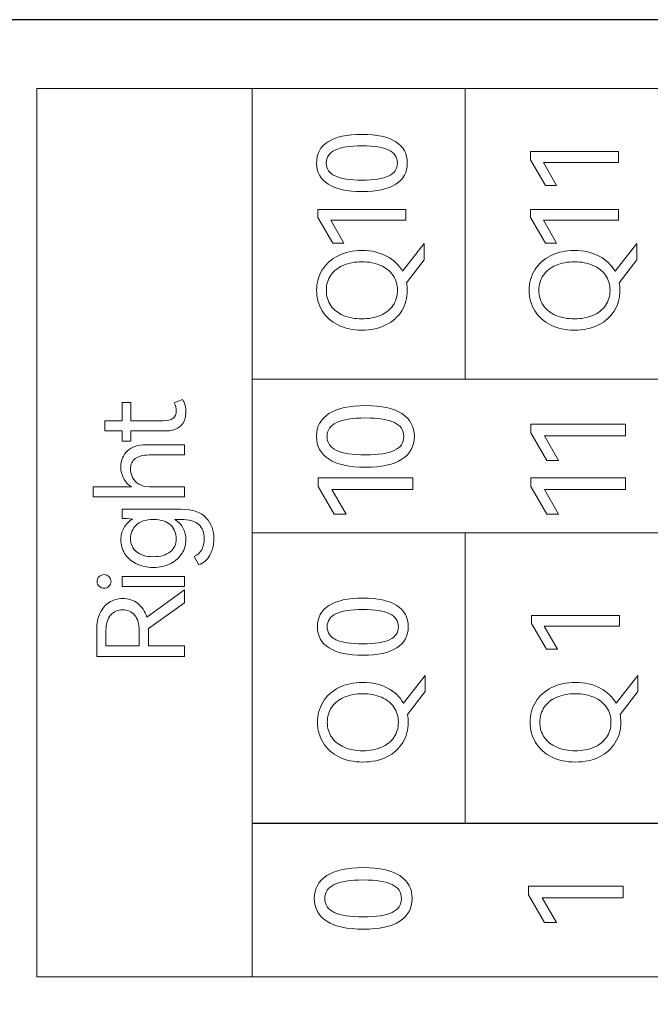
# Model space of a CAD drawing. Header units: millimetres. Extents: x 0 to 427, y 0 to 299.
# Tile 22 of 36: x 121 to 133, y 146 to 165. Entities that reach past the tile are written whole.
import ezdxf

# ---------------------------------------------------------------- set-up
doc = ezdxf.new("R2010")
doc.units = ezdxf.units.MM
doc.header["$LTSCALE"] = 23.1
doc.header["$MEASUREMENT"] = 0
doc.header["$PDSIZE"] = -5
doc.layers.add('IQC尺寸', color=3, linetype='Continuous', lineweight=18)
doc.layers.add('Layer0000', color=7, linetype='Continuous', lineweight=25)
doc.layers.add('layer 1', color=7, linetype='Continuous')
doc.dimstyles.new('+-0.05', dxfattribs={"dimtxt": 2, "dimasz": 2, "dimexe": 1.25, "dimexo": 0.625, "dimtad": 1, "dimdsep": 46, "dimtxsty": 'Standard', "dimcen": 1.5, "dimdle": 4, "dimadec": 0, "dimazin": 0, "dimtol": 1, "dimtp": 0.05, "dimtm": 0.05, "dimtfac": 1, "dimtmove": 0, "dimatfit": 3, "dimfxl": 1, "dimtolj": 1, "dimarcsym": 0})

# ---------------------------------------------------------------- blocks, each defined once
blk = doc.blocks.new('*D34')
at = {"layer": 'Defpoints', "color": 0}
for p in [(195.984, 164.078), (89.983, 110.187), (195.984, 90.374)]:
    blk.add_point(p, dxfattribs=at)
at = {"layer": 'IQC尺寸', "color": 0, "lineweight": -2}
for p, q in [((195.984, 163.453), (195.984, 89.124)), ((89.983, 109.562), (89.983, 89.124)), ((91.983, 90.374), (193.984, 90.374))]:
    blk.add_line(p, q, dxfattribs=at)
at = {"layer": 'IQC尺寸', "color": 0}
for points in [[(91.983, 90.707), (91.983, 90.041), (89.983, 90.374)], [(193.984, 90.041), (193.984, 90.707), (195.984, 90.374)]]:
    blk.add_solid(points, dxfattribs=at)
at = {"layer": 'IQC尺寸', "color": 0, "insert": (142.984, 92.029), "char_height": 2, "attachment_point": 5}
blk.add_mtext('\\A1;106%%p0.2', dxfattribs=at)

msp = doc.modelspace()

# ---------------------------------------------------------------- linework, layer by layer
at = {"layer": 'layer 1', "lineweight": 9}
for points, knots in [([(125.425, 146.923), (125.425, 146.923), (125.425, 163.866), (125.425, 163.866), (125.425, 163.866), (125.425, 163.866), (121.317, 163.866), (121.317, 163.866), (121.317, 163.866), (121.317, 163.866), (121.317, 146.923), (121.317, 146.923), (121.317, 146.923), (121.317, 146.923), (125.425, 146.923), (125.425, 146.923)], [0, 0, 0, 0, 0.25, 0.25, 0.25, 0.25, 0.5, 0.5, 0.5, 0.5, 0.75, 0.75, 0.75, 0.75, 1, 1, 1, 1]), ([(162.058, 163.866), (162.058, 163.866), (157.987, 163.866), (157.987, 163.866), (157.987, 163.866), (157.987, 163.866), (153.917, 163.866), (153.917, 163.866), (153.917, 163.866), (153.917, 163.866), (149.847, 163.866), (149.847, 163.866), (149.847, 163.866), (149.847, 163.866), (145.776, 163.866), (145.776, 163.866), (145.776, 163.866), (145.776, 163.866), (141.706, 163.866), (141.706, 163.866), (141.706, 163.866), (141.706, 163.866), (137.636, 163.866), (137.636, 163.866), (137.636, 163.866), (137.636, 163.866), (133.565, 163.866), (133.565, 163.866), (133.565, 163.866), (133.565, 163.866), (129.495, 163.866), (129.495, 163.866), (129.495, 163.866), (129.495, 163.866), (125.425, 163.866), (125.425, 163.866)], [0, 0, 0, 0, 0.111111, 0.111111, 0.111111, 0.111111, 0.222222, 0.222222, 0.222222, 0.222222, 0.333333, 0.333333, 0.333333, 0.333333, 0.444444, 0.444444, 0.444444, 0.444444, 0.555556, 0.555556, 0.555556, 0.555556, 0.666667, 0.666667, 0.666667, 0.666667, 0.777778, 0.777778, 0.777778, 0.777778, 0.888889, 0.888889, 0.888889, 0.888889, 1, 1, 1, 1]), ([(127.525, 162.99), (127.809, 162.99), (128.024, 162.943), (128.17, 162.849), (128.17, 162.849), (128.316, 162.755), (128.389, 162.62), (128.389, 162.444), (128.389, 162.444), (128.389, 162.27), (128.316, 162.136), (128.169, 162.042), (128.169, 162.042), (128.023, 161.948), (127.808, 161.901), (127.525, 161.901), (127.525, 161.901), (127.241, 161.901), (127.025, 161.948), (126.877, 162.042), (126.877, 162.042), (126.73, 162.136), (126.656, 162.27), (126.656, 162.444), (126.656, 162.444), (126.656, 162.62), (126.729, 162.755), (126.876, 162.849), (126.876, 162.849), (127.023, 162.943), (127.239, 162.99), (127.525, 162.99)], [0, 0, 0, 0, 0.125, 0.125, 0.125, 0.125, 0.25, 0.25, 0.25, 0.25, 0.375, 0.375, 0.375, 0.375, 0.5, 0.5, 0.5, 0.5, 0.625, 0.625, 0.625, 0.625, 0.75, 0.75, 0.75, 0.75, 0.875, 0.875, 0.875, 0.875, 1, 1, 1, 1]), ([(127.525, 162.118), (127.753, 162.118), (127.922, 162.145), (128.034, 162.197), (128.034, 162.197), (128.146, 162.25), (128.201, 162.332), (128.201, 162.444), (128.201, 162.444), (128.201, 162.556), (128.146, 162.638), (128.035, 162.692), (128.035, 162.692), (127.924, 162.745), (127.754, 162.772), (127.525, 162.772), (127.525, 162.772), (127.294, 162.772), (127.123, 162.745), (127.01, 162.692), (127.01, 162.692), (126.898, 162.638), (126.842, 162.556), (126.842, 162.444), (126.842, 162.444), (126.842, 162.332), (126.898, 162.25), (127.01, 162.197), (127.01, 162.197), (127.123, 162.145), (127.294, 162.118), (127.525, 162.118)], [0, 0, 0, 0, 0.125, 0.125, 0.125, 0.125, 0.25, 0.25, 0.25, 0.25, 0.375, 0.375, 0.375, 0.375, 0.5, 0.5, 0.5, 0.5, 0.625, 0.625, 0.625, 0.625, 0.75, 0.75, 0.75, 0.75, 0.875, 0.875, 0.875, 0.875, 1, 1, 1, 1]), ([(131.236, 162.017), (131.236, 162.017), (131.025, 162.017), (131.025, 162.017), (131.025, 162.017), (131.025, 162.017), (130.741, 162.506), (130.741, 162.506), (130.741, 162.506), (130.741, 162.506), (130.741, 162.662), (130.741, 162.662), (130.741, 162.662), (130.741, 162.662), (132.422, 162.662), (132.422, 162.662), (132.422, 162.662), (132.422, 162.662), (132.422, 162.455), (132.422, 162.455), (132.422, 162.455), (132.422, 162.455), (130.986, 162.455), (130.986, 162.455), (130.986, 162.455), (130.986, 162.455), (131.236, 162.017), (131.236, 162.017)], [0, 0, 0, 0, 0.142857, 0.142857, 0.142857, 0.142857, 0.285714, 0.285714, 0.285714, 0.285714, 0.428571, 0.428571, 0.428571, 0.428571, 0.571429, 0.571429, 0.571429, 0.571429, 0.714286, 0.714286, 0.714286, 0.714286, 0.857143, 0.857143, 0.857143, 0.857143, 1, 1, 1, 1]), ([(127.179, 160.915), (127.179, 160.915), (126.968, 160.915), (126.968, 160.915), (126.968, 160.915), (126.968, 160.915), (126.683, 161.403), (126.683, 161.403), (126.683, 161.403), (126.683, 161.403), (126.683, 161.559), (126.683, 161.559), (126.683, 161.559), (126.683, 161.559), (128.364, 161.559), (128.364, 161.559), (128.364, 161.559), (128.364, 161.559), (128.364, 161.353), (128.364, 161.353), (128.364, 161.353), (128.364, 161.353), (126.929, 161.353), (126.929, 161.353), (126.929, 161.353), (126.929, 161.353), (127.179, 160.915), (127.179, 160.915)], [0, 0, 0, 0, 0.142857, 0.142857, 0.142857, 0.142857, 0.285714, 0.285714, 0.285714, 0.285714, 0.428571, 0.428571, 0.428571, 0.428571, 0.571429, 0.571429, 0.571429, 0.571429, 0.714286, 0.714286, 0.714286, 0.714286, 0.857143, 0.857143, 0.857143, 0.857143, 1, 1, 1, 1]), ([(131.236, 160.915), (131.236, 160.915), (131.025, 160.915), (131.025, 160.915), (131.025, 160.915), (131.025, 160.915), (130.741, 161.403), (130.741, 161.403), (130.741, 161.403), (130.741, 161.403), (130.741, 161.559), (130.741, 161.559), (130.741, 161.559), (130.741, 161.559), (132.422, 161.559), (132.422, 161.559), (132.422, 161.559), (132.422, 161.559), (132.422, 161.353), (132.422, 161.353), (132.422, 161.353), (132.422, 161.353), (130.986, 161.353), (130.986, 161.353), (130.986, 161.353), (130.986, 161.353), (131.236, 160.915), (131.236, 160.915)], [0, 0, 0, 0, 0.142857, 0.142857, 0.142857, 0.142857, 0.285714, 0.285714, 0.285714, 0.285714, 0.428571, 0.428571, 0.428571, 0.428571, 0.571429, 0.571429, 0.571429, 0.571429, 0.714286, 0.714286, 0.714286, 0.714286, 0.857143, 0.857143, 0.857143, 0.857143, 1, 1, 1, 1]), ([(128.713, 160.908), (128.713, 160.908), (128.713, 160.601), (128.713, 160.601), (128.713, 160.601), (128.713, 160.601), (128.376, 160.161), (128.376, 160.161), (128.376, 160.161), (128.385, 160.113), (128.389, 160.065), (128.389, 160.016), (128.389, 160.016), (128.389, 159.873), (128.354, 159.743), (128.284, 159.628), (128.284, 159.628), (128.214, 159.512), (128.113, 159.422), (127.981, 159.356), (127.981, 159.356), (127.85, 159.29), (127.697, 159.257), (127.523, 159.257), (127.523, 159.257), (127.35, 159.257), (127.198, 159.29), (127.066, 159.356), (127.066, 159.356), (126.935, 159.422), (126.834, 159.512), (126.764, 159.628), (126.764, 159.628), (126.693, 159.743), (126.658, 159.873), (126.658, 160.016), (126.658, 160.016), (126.658, 160.16), (126.694, 160.289), (126.765, 160.405), (126.765, 160.405), (126.836, 160.52), (126.937, 160.611), (127.068, 160.677), (127.068, 160.677), (127.198, 160.742), (127.35, 160.775), (127.523, 160.775), (127.523, 160.775), (127.703, 160.775), (127.86, 160.74), (127.994, 160.669), (127.994, 160.669), (128.128, 160.598), (128.229, 160.501), (128.298, 160.379), (128.298, 160.379), (128.298, 160.379), (128.713, 160.908), (128.713, 160.908)], [0, 0, 0, 0, 0.066667, 0.066667, 0.066667, 0.066667, 0.133333, 0.133333, 0.133333, 0.133333, 0.2, 0.2, 0.2, 0.2, 0.266667, 0.266667, 0.266667, 0.266667, 0.333333, 0.333333, 0.333333, 0.333333, 0.4, 0.4, 0.4, 0.4, 0.466667, 0.466667, 0.466667, 0.466667, 0.533333, 0.533333, 0.533333, 0.533333, 0.6, 0.6, 0.6, 0.6, 0.666667, 0.666667, 0.666667, 0.666667, 0.733333, 0.733333, 0.733333, 0.733333, 0.8, 0.8, 0.8, 0.8, 0.866667, 0.866667, 0.866667, 0.866667, 0.933333, 0.933333, 0.933333, 0.933333, 1, 1, 1, 1]), ([(132.77, 160.908), (132.77, 160.908), (132.77, 160.601), (132.77, 160.601), (132.77, 160.601), (132.77, 160.601), (132.433, 160.161), (132.433, 160.161), (132.433, 160.161), (132.442, 160.113), (132.447, 160.065), (132.447, 160.016), (132.447, 160.016), (132.447, 159.873), (132.412, 159.743), (132.341, 159.628), (132.341, 159.628), (132.271, 159.512), (132.17, 159.422), (132.039, 159.356), (132.039, 159.356), (131.907, 159.29), (131.754, 159.257), (131.58, 159.257), (131.58, 159.257), (131.407, 159.257), (131.255, 159.29), (131.124, 159.356), (131.124, 159.356), (130.992, 159.422), (130.891, 159.512), (130.821, 159.628), (130.821, 159.628), (130.751, 159.743), (130.716, 159.873), (130.716, 160.016), (130.716, 160.016), (130.716, 160.16), (130.751, 160.289), (130.822, 160.405), (130.822, 160.405), (130.893, 160.52), (130.994, 160.611), (131.125, 160.677), (131.125, 160.677), (131.256, 160.742), (131.407, 160.775), (131.58, 160.775), (131.58, 160.775), (131.761, 160.775), (131.918, 160.74), (132.051, 160.669), (132.051, 160.669), (132.185, 160.598), (132.286, 160.501), (132.355, 160.379), (132.355, 160.379), (132.355, 160.379), (132.77, 160.908), (132.77, 160.908)], [0, 0, 0, 0, 0.066667, 0.066667, 0.066667, 0.066667, 0.133333, 0.133333, 0.133333, 0.133333, 0.2, 0.2, 0.2, 0.2, 0.266667, 0.266667, 0.266667, 0.266667, 0.333333, 0.333333, 0.333333, 0.333333, 0.4, 0.4, 0.4, 0.4, 0.466667, 0.466667, 0.466667, 0.466667, 0.533333, 0.533333, 0.533333, 0.533333, 0.6, 0.6, 0.6, 0.6, 0.666667, 0.666667, 0.666667, 0.666667, 0.733333, 0.733333, 0.733333, 0.733333, 0.8, 0.8, 0.8, 0.8, 0.866667, 0.866667, 0.866667, 0.866667, 0.933333, 0.933333, 0.933333, 0.933333, 1, 1, 1, 1]), ([(127.523, 159.473), (127.656, 159.473), (127.773, 159.495), (127.876, 159.538), (127.876, 159.538), (127.978, 159.582), (128.058, 159.645), (128.115, 159.727), (128.115, 159.727), (128.173, 159.81), (128.201, 159.906), (128.201, 160.016), (128.201, 160.016), (128.201, 160.126), (128.173, 160.222), (128.115, 160.304), (128.115, 160.304), (128.058, 160.386), (127.978, 160.449), (127.876, 160.493), (127.876, 160.493), (127.773, 160.538), (127.656, 160.56), (127.523, 160.56), (127.523, 160.56), (127.388, 160.56), (127.27, 160.538), (127.167, 160.493), (127.167, 160.493), (127.065, 160.449), (126.985, 160.386), (126.929, 160.304), (126.929, 160.304), (126.872, 160.222), (126.844, 160.126), (126.844, 160.016), (126.844, 160.016), (126.844, 159.906), (126.872, 159.81), (126.929, 159.728), (126.929, 159.728), (126.985, 159.647), (127.065, 159.584), (127.167, 159.539), (127.167, 159.539), (127.27, 159.495), (127.388, 159.473), (127.523, 159.473)], [0, 0, 0, 0, 0.083333, 0.083333, 0.083333, 0.083333, 0.166667, 0.166667, 0.166667, 0.166667, 0.25, 0.25, 0.25, 0.25, 0.333333, 0.333333, 0.333333, 0.333333, 0.416667, 0.416667, 0.416667, 0.416667, 0.5, 0.5, 0.5, 0.5, 0.583333, 0.583333, 0.583333, 0.583333, 0.666667, 0.666667, 0.666667, 0.666667, 0.75, 0.75, 0.75, 0.75, 0.833333, 0.833333, 0.833333, 0.833333, 0.916667, 0.916667, 0.916667, 0.916667, 1, 1, 1, 1]), ([(131.58, 159.473), (131.713, 159.473), (131.831, 159.495), (131.933, 159.538), (131.933, 159.538), (132.036, 159.582), (132.116, 159.645), (132.173, 159.727), (132.173, 159.727), (132.23, 159.81), (132.259, 159.906), (132.259, 160.016), (132.259, 160.016), (132.259, 160.126), (132.23, 160.222), (132.173, 160.304), (132.173, 160.304), (132.116, 160.386), (132.036, 160.449), (131.933, 160.493), (131.933, 160.493), (131.831, 160.538), (131.713, 160.56), (131.58, 160.56), (131.58, 160.56), (131.446, 160.56), (131.327, 160.538), (131.225, 160.493), (131.225, 160.493), (131.122, 160.449), (131.043, 160.386), (130.986, 160.304), (130.986, 160.304), (130.93, 160.222), (130.901, 160.126), (130.901, 160.016), (130.901, 160.016), (130.901, 159.906), (130.93, 159.81), (130.986, 159.728), (130.986, 159.728), (131.043, 159.647), (131.122, 159.584), (131.225, 159.539), (131.225, 159.539), (131.327, 159.495), (131.446, 159.473), (131.58, 159.473)], [0, 0, 0, 0, 0.083333, 0.083333, 0.083333, 0.083333, 0.166667, 0.166667, 0.166667, 0.166667, 0.25, 0.25, 0.25, 0.25, 0.333333, 0.333333, 0.333333, 0.333333, 0.416667, 0.416667, 0.416667, 0.416667, 0.5, 0.5, 0.5, 0.5, 0.583333, 0.583333, 0.583333, 0.583333, 0.666667, 0.666667, 0.666667, 0.666667, 0.75, 0.75, 0.75, 0.75, 0.833333, 0.833333, 0.833333, 0.833333, 0.916667, 0.916667, 0.916667, 0.916667, 1, 1, 1, 1]), ([(162.058, 158.325), (162.058, 158.325), (157.987, 158.325), (157.987, 158.325), (157.987, 158.325), (157.987, 158.325), (153.917, 158.325), (153.917, 158.325), (153.917, 158.325), (153.917, 158.325), (149.847, 158.325), (149.847, 158.325), (149.847, 158.325), (149.847, 158.325), (145.776, 158.325), (145.776, 158.325), (145.776, 158.325), (145.776, 158.325), (141.706, 158.325), (141.706, 158.325), (141.706, 158.325), (141.706, 158.325), (137.636, 158.325), (137.636, 158.325), (137.636, 158.325), (137.636, 158.325), (133.565, 158.325), (133.565, 158.325), (133.565, 158.325), (133.565, 158.325), (129.495, 158.325), (129.495, 158.325), (129.495, 158.325), (129.495, 158.325), (125.425, 158.325), (125.425, 158.325)], [0, 0, 0, 0, 0.111111, 0.111111, 0.111111, 0.111111, 0.222222, 0.222222, 0.222222, 0.222222, 0.333333, 0.333333, 0.333333, 0.333333, 0.444444, 0.444444, 0.444444, 0.444444, 0.555556, 0.555556, 0.555556, 0.555556, 0.666667, 0.666667, 0.666667, 0.666667, 0.777778, 0.777778, 0.777778, 0.777778, 0.888889, 0.888889, 0.888889, 0.888889, 1, 1, 1, 1]), ([(125.425, 155.392), (125.425, 155.392), (125.425, 158.324), (125.425, 158.324), (125.425, 158.324), (125.425, 158.324), (162.058, 158.324), (162.058, 158.324), (162.058, 158.324), (162.058, 158.324), (162.058, 155.392), (162.058, 155.392), (162.058, 155.392), (162.058, 155.392), (125.425, 155.392), (125.425, 155.392)], [0, 0, 0, 0, 0.25, 0.25, 0.25, 0.25, 0.5, 0.5, 0.5, 0.5, 0.75, 0.75, 0.75, 0.75, 1, 1, 1, 1]), ([(124.099, 157.935), (124.142, 157.872), (124.163, 157.792), (124.163, 157.694), (124.163, 157.694), (124.163, 157.454), (124.027, 157.334), (123.753, 157.334), (123.753, 157.334), (123.753, 157.334), (123.115, 157.334), (123.115, 157.334), (123.115, 157.334), (123.115, 157.334), (123.115, 157.137), (123.115, 157.137), (123.115, 157.137), (123.115, 157.137), (122.946, 157.137), (122.946, 157.137), (122.946, 157.137), (122.946, 157.137), (122.946, 157.334), (122.946, 157.334), (122.946, 157.334), (122.946, 157.334), (122.613, 157.334), (122.613, 157.334), (122.613, 157.334), (122.613, 157.334), (122.613, 157.529), (122.613, 157.529), (122.613, 157.529), (122.613, 157.529), (122.946, 157.529), (122.946, 157.529), (122.946, 157.529), (122.946, 157.529), (122.946, 157.875), (122.946, 157.875), (122.946, 157.875), (122.946, 157.875), (123.115, 157.875), (123.115, 157.875), (123.115, 157.875), (123.115, 157.875), (123.115, 157.529), (123.115, 157.529), (123.115, 157.529), (123.115, 157.529), (123.73, 157.529), (123.73, 157.529), (123.73, 157.529), (123.897, 157.529), (123.98, 157.592), (123.98, 157.717), (123.98, 157.717), (123.98, 157.772), (123.966, 157.823), (123.939, 157.871), (123.939, 157.871), (123.939, 157.871), (124.099, 157.935), (124.099, 157.935)], [0, 0, 0, 0, 0.0625, 0.0625, 0.0625, 0.0625, 0.125, 0.125, 0.125, 0.125, 0.1875, 0.1875, 0.1875, 0.1875, 0.25, 0.25, 0.25, 0.25, 0.3125, 0.3125, 0.3125, 0.3125, 0.375, 0.375, 0.375, 0.375, 0.4375, 0.4375, 0.4375, 0.4375, 0.5, 0.5, 0.5, 0.5, 0.5625, 0.5625, 0.5625, 0.5625, 0.625, 0.625, 0.625, 0.625, 0.6875, 0.6875, 0.6875, 0.6875, 0.75, 0.75, 0.75, 0.75, 0.8125, 0.8125, 0.8125, 0.8125, 0.875, 0.875, 0.875, 0.875, 0.9375, 0.9375, 0.9375, 0.9375, 1, 1, 1, 1]), ([(127.593, 157.817), (127.899, 157.817), (128.131, 157.766), (128.288, 157.665), (128.288, 157.665), (128.445, 157.563), (128.524, 157.418), (128.524, 157.229), (128.524, 157.229), (128.524, 157.041), (128.445, 156.897), (128.287, 156.795), (128.287, 156.795), (128.129, 156.694), (127.897, 156.644), (127.593, 156.644), (127.593, 156.644), (127.287, 156.644), (127.054, 156.694), (126.895, 156.795), (126.895, 156.795), (126.736, 156.897), (126.657, 157.041), (126.657, 157.229), (126.657, 157.229), (126.657, 157.418), (126.736, 157.563), (126.894, 157.665), (126.894, 157.665), (127.052, 157.766), (127.285, 157.817), (127.593, 157.817)], [0, 0, 0, 0, 0.125, 0.125, 0.125, 0.125, 0.25, 0.25, 0.25, 0.25, 0.375, 0.375, 0.375, 0.375, 0.5, 0.5, 0.5, 0.5, 0.625, 0.625, 0.625, 0.625, 0.75, 0.75, 0.75, 0.75, 0.875, 0.875, 0.875, 0.875, 1, 1, 1, 1]), ([(127.593, 156.878), (127.838, 156.878), (128.021, 156.907), (128.141, 156.963), (128.141, 156.963), (128.261, 157.02), (128.321, 157.109), (128.321, 157.229), (128.321, 157.229), (128.321, 157.349), (128.261, 157.438), (128.142, 157.496), (128.142, 157.496), (128.023, 157.553), (127.84, 157.582), (127.593, 157.582), (127.593, 157.582), (127.344, 157.582), (127.159, 157.553), (127.038, 157.496), (127.038, 157.496), (126.917, 157.438), (126.857, 157.349), (126.857, 157.229), (126.857, 157.229), (126.857, 157.109), (126.917, 157.02), (127.038, 156.963), (127.038, 156.963), (127.159, 156.907), (127.344, 156.878), (127.593, 156.878)], [0, 0, 0, 0, 0.125, 0.125, 0.125, 0.125, 0.25, 0.25, 0.25, 0.25, 0.375, 0.375, 0.375, 0.375, 0.5, 0.5, 0.5, 0.5, 0.625, 0.625, 0.625, 0.625, 0.75, 0.75, 0.75, 0.75, 0.875, 0.875, 0.875, 0.875, 1, 1, 1, 1]), ([(131.278, 156.77), (131.278, 156.77), (131.051, 156.77), (131.051, 156.77), (131.051, 156.77), (131.051, 156.77), (130.744, 157.296), (130.744, 157.296), (130.744, 157.296), (130.744, 157.296), (130.744, 157.463), (130.744, 157.463), (130.744, 157.463), (130.744, 157.463), (132.554, 157.463), (132.554, 157.463), (132.554, 157.463), (132.554, 157.463), (132.554, 157.241), (132.554, 157.241), (132.554, 157.241), (132.554, 157.241), (131.009, 157.241), (131.009, 157.241), (131.009, 157.241), (131.009, 157.241), (131.278, 156.77), (131.278, 156.77)], [0, 0, 0, 0, 0.142857, 0.142857, 0.142857, 0.142857, 0.285714, 0.285714, 0.285714, 0.285714, 0.428571, 0.428571, 0.428571, 0.428571, 0.571429, 0.571429, 0.571429, 0.571429, 0.714286, 0.714286, 0.714286, 0.714286, 0.857143, 0.857143, 0.857143, 0.857143, 1, 1, 1, 1]), ([(122.921, 156.651), (122.921, 156.775), (122.963, 156.876), (123.047, 156.954), (123.047, 156.954), (123.131, 157.032), (123.25, 157.071), (123.404, 157.071), (123.404, 157.071), (123.404, 157.071), (124.138, 157.071), (124.138, 157.071), (124.138, 157.071), (124.138, 157.071), (124.138, 156.876), (124.138, 156.876), (124.138, 156.876), (124.138, 156.876), (123.459, 156.876), (123.459, 156.876), (123.459, 156.876), (123.346, 156.876), (123.259, 156.853), (123.198, 156.808), (123.198, 156.808), (123.137, 156.763), (123.106, 156.696), (123.106, 156.608), (123.106, 156.608), (123.106, 156.549), (123.12, 156.495), (123.146, 156.444), (123.146, 156.444), (123.173, 156.392), (123.213, 156.351), (123.266, 156.319), (123.266, 156.319), (123.318, 156.286), (123.384, 156.27), (123.462, 156.27), (123.462, 156.27), (123.462, 156.27), (124.138, 156.27), (124.138, 156.27), (124.138, 156.27), (124.138, 156.27), (124.138, 156.076), (124.138, 156.076), (124.138, 156.076), (124.138, 156.076), (122.393, 156.076), (122.393, 156.076), (122.393, 156.076), (122.393, 156.076), (122.393, 156.27), (122.393, 156.27), (122.393, 156.27), (122.393, 156.27), (123.127, 156.27), (123.127, 156.27), (123.127, 156.27), (123.06, 156.312), (123.008, 156.365), (122.973, 156.431), (122.973, 156.431), (122.938, 156.497), (122.921, 156.57), (122.921, 156.651)], [0, 0, 0, 0, 0.058824, 0.058824, 0.058824, 0.058824, 0.117647, 0.117647, 0.117647, 0.117647, 0.176471, 0.176471, 0.176471, 0.176471, 0.235294, 0.235294, 0.235294, 0.235294, 0.294118, 0.294118, 0.294118, 0.294118, 0.352941, 0.352941, 0.352941, 0.352941, 0.411765, 0.411765, 0.411765, 0.411765, 0.470588, 0.470588, 0.470588, 0.470588, 0.529412, 0.529412, 0.529412, 0.529412, 0.588235, 0.588235, 0.588235, 0.588235, 0.647059, 0.647059, 0.647059, 0.647059, 0.705882, 0.705882, 0.705882, 0.705882, 0.764706, 0.764706, 0.764706, 0.764706, 0.823529, 0.823529, 0.823529, 0.823529, 0.882353, 0.882353, 0.882353, 0.882353, 0.941176, 0.941176, 0.941176, 0.941176, 1, 1, 1, 1]), ([(127.22, 155.747), (127.22, 155.747), (126.993, 155.747), (126.993, 155.747), (126.993, 155.747), (126.993, 155.747), (126.687, 156.273), (126.687, 156.273), (126.687, 156.273), (126.687, 156.273), (126.687, 156.441), (126.687, 156.441), (126.687, 156.441), (126.687, 156.441), (128.497, 156.441), (128.497, 156.441), (128.497, 156.441), (128.497, 156.441), (128.497, 156.219), (128.497, 156.219), (128.497, 156.219), (128.497, 156.219), (126.951, 156.219), (126.951, 156.219), (126.951, 156.219), (126.951, 156.219), (127.22, 155.747), (127.22, 155.747)], [0, 0, 0, 0, 0.142857, 0.142857, 0.142857, 0.142857, 0.285714, 0.285714, 0.285714, 0.285714, 0.428571, 0.428571, 0.428571, 0.428571, 0.571429, 0.571429, 0.571429, 0.571429, 0.714286, 0.714286, 0.714286, 0.714286, 0.857143, 0.857143, 0.857143, 0.857143, 1, 1, 1, 1]), ([(131.278, 155.747), (131.278, 155.747), (131.051, 155.747), (131.051, 155.747), (131.051, 155.747), (131.051, 155.747), (130.744, 156.273), (130.744, 156.273), (130.744, 156.273), (130.744, 156.273), (130.744, 156.441), (130.744, 156.441), (130.744, 156.441), (130.744, 156.441), (132.554, 156.441), (132.554, 156.441), (132.554, 156.441), (132.554, 156.441), (132.554, 156.219), (132.554, 156.219), (132.554, 156.219), (132.554, 156.219), (131.009, 156.219), (131.009, 156.219), (131.009, 156.219), (131.009, 156.219), (131.278, 155.747), (131.278, 155.747)], [0, 0, 0, 0, 0.142857, 0.142857, 0.142857, 0.142857, 0.285714, 0.285714, 0.285714, 0.285714, 0.428571, 0.428571, 0.428571, 0.428571, 0.571429, 0.571429, 0.571429, 0.571429, 0.714286, 0.714286, 0.714286, 0.714286, 0.857143, 0.857143, 0.857143, 0.857143, 1, 1, 1, 1]), ([(122.946, 155.84), (122.946, 155.84), (124.062, 155.84), (124.062, 155.84), (124.062, 155.84), (124.293, 155.84), (124.457, 155.785), (124.553, 155.674), (124.553, 155.674), (124.65, 155.564), (124.698, 155.434), (124.698, 155.282), (124.698, 155.282), (124.698, 155.165), (124.672, 155.06), (124.622, 154.968), (124.622, 154.968), (124.572, 154.876), (124.5, 154.814), (124.409, 154.78), (124.409, 154.78), (124.409, 154.78), (124.319, 154.938), (124.319, 154.938), (124.319, 154.938), (124.449, 154.998), (124.514, 155.113), (124.514, 155.285), (124.514, 155.285), (124.514, 155.396), (124.481, 155.484), (124.413, 155.548), (124.413, 155.548), (124.346, 155.613), (124.228, 155.645), (124.058, 155.645), (124.058, 155.645), (124.058, 155.645), (123.955, 155.645), (123.955, 155.645), (123.955, 155.645), (124.025, 155.6), (124.077, 155.544), (124.112, 155.476), (124.112, 155.476), (124.146, 155.408), (124.163, 155.335), (124.163, 155.257), (124.163, 155.257), (124.163, 155.167), (124.139, 155.082), (124.089, 155.001), (124.089, 155.001), (124.039, 154.921), (123.967, 154.856), (123.873, 154.807), (123.873, 154.807), (123.779, 154.757), (123.669, 154.732), (123.542, 154.732), (123.542, 154.732), (123.415, 154.732), (123.304, 154.756), (123.209, 154.805), (123.209, 154.805), (123.115, 154.854), (123.043, 154.919), (122.994, 155), (122.994, 155), (122.945, 155.081), (122.921, 155.167), (122.921, 155.257), (122.921, 155.257), (122.921, 155.337), (122.94, 155.412), (122.978, 155.483), (122.978, 155.483), (123.016, 155.554), (123.073, 155.611), (123.148, 155.654), (123.148, 155.654), (123.076, 155.661), (123.008, 155.666), (122.946, 155.668), (122.946, 155.668), (122.946, 155.668), (122.946, 155.84), (122.946, 155.84)], [0, 0, 0, 0, 0.045455, 0.045455, 0.045455, 0.045455, 0.090909, 0.090909, 0.090909, 0.090909, 0.136364, 0.136364, 0.136364, 0.136364, 0.181818, 0.181818, 0.181818, 0.181818, 0.227273, 0.227273, 0.227273, 0.227273, 0.272727, 0.272727, 0.272727, 0.272727, 0.318182, 0.318182, 0.318182, 0.318182, 0.363636, 0.363636, 0.363636, 0.363636, 0.409091, 0.409091, 0.409091, 0.409091, 0.454545, 0.454545, 0.454545, 0.454545, 0.5, 0.5, 0.5, 0.5, 0.545455, 0.545455, 0.545455, 0.545455, 0.590909, 0.590909, 0.590909, 0.590909, 0.636364, 0.636364, 0.636364, 0.636364, 0.681818, 0.681818, 0.681818, 0.681818, 0.727273, 0.727273, 0.727273, 0.727273, 0.772727, 0.772727, 0.772727, 0.772727, 0.818182, 0.818182, 0.818182, 0.818182, 0.863636, 0.863636, 0.863636, 0.863636, 0.909091, 0.909091, 0.909091, 0.909091, 0.954545, 0.954545, 0.954545, 0.954545, 1, 1, 1, 1]), ([(123.98, 155.28), (123.98, 155.379), (123.945, 155.465), (123.874, 155.537), (123.874, 155.537), (123.804, 155.609), (123.693, 155.645), (123.542, 155.645), (123.542, 155.645), (123.392, 155.645), (123.282, 155.609), (123.212, 155.537), (123.212, 155.537), (123.141, 155.465), (123.106, 155.379), (123.106, 155.28), (123.106, 155.28), (123.106, 155.176), (123.144, 155.093), (123.221, 155.03), (123.221, 155.03), (123.297, 154.967), (123.404, 154.936), (123.542, 154.936), (123.542, 154.936), (123.681, 154.936), (123.789, 154.967), (123.865, 155.03), (123.865, 155.03), (123.942, 155.093), (123.98, 155.176), (123.98, 155.28)], [0, 0, 0, 0, 0.125, 0.125, 0.125, 0.125, 0.25, 0.25, 0.25, 0.25, 0.375, 0.375, 0.375, 0.375, 0.5, 0.5, 0.5, 0.5, 0.625, 0.625, 0.625, 0.625, 0.75, 0.75, 0.75, 0.75, 0.875, 0.875, 0.875, 0.875, 1, 1, 1, 1]), ([(162.058, 155.392), (162.058, 155.392), (157.988, 155.392), (157.988, 155.392), (157.988, 155.392), (157.988, 155.392), (153.917, 155.392), (153.917, 155.392), (153.917, 155.392), (153.917, 155.392), (149.847, 155.392), (149.847, 155.392), (149.847, 155.392), (149.847, 155.392), (145.776, 155.392), (145.776, 155.392), (145.776, 155.392), (145.776, 155.392), (141.706, 155.392), (141.706, 155.392), (141.706, 155.392), (141.706, 155.392), (137.636, 155.392), (137.636, 155.392), (137.636, 155.392), (137.636, 155.392), (133.565, 155.392), (133.565, 155.392), (133.565, 155.392), (133.565, 155.392), (129.495, 155.392), (129.495, 155.392), (129.495, 155.392), (129.495, 155.392), (125.425, 155.392), (125.425, 155.392)], [0, 0, 0, 0, 0.111111, 0.111111, 0.111111, 0.111111, 0.222222, 0.222222, 0.222222, 0.222222, 0.333333, 0.333333, 0.333333, 0.333333, 0.444444, 0.444444, 0.444444, 0.444444, 0.555556, 0.555556, 0.555556, 0.555556, 0.666667, 0.666667, 0.666667, 0.666667, 0.777778, 0.777778, 0.777778, 0.777778, 0.888889, 0.888889, 0.888889, 0.888889, 1, 1, 1, 1]), ([(122.735, 154.464), (122.735, 154.429), (122.721, 154.399), (122.695, 154.374), (122.695, 154.374), (122.668, 154.348), (122.637, 154.336), (122.602, 154.336), (122.602, 154.336), (122.567, 154.336), (122.536, 154.348), (122.509, 154.374), (122.509, 154.374), (122.482, 154.399), (122.469, 154.429), (122.469, 154.464), (122.469, 154.464), (122.469, 154.501), (122.482, 154.532), (122.508, 154.557), (122.508, 154.557), (122.534, 154.582), (122.565, 154.595), (122.602, 154.595), (122.602, 154.595), (122.637, 154.595), (122.668, 154.582), (122.695, 154.556), (122.695, 154.556), (122.721, 154.53), (122.735, 154.499), (122.735, 154.464)], [0, 0, 0, 0, 0.125, 0.125, 0.125, 0.125, 0.25, 0.25, 0.25, 0.25, 0.375, 0.375, 0.375, 0.375, 0.5, 0.5, 0.5, 0.5, 0.625, 0.625, 0.625, 0.625, 0.75, 0.75, 0.75, 0.75, 0.875, 0.875, 0.875, 0.875, 1, 1, 1, 1]), ([(124.138, 154.56), (124.138, 154.56), (124.138, 154.366), (124.138, 154.366), (124.138, 154.366), (124.138, 154.366), (122.948, 154.366), (122.948, 154.366), (122.948, 154.366), (122.948, 154.366), (122.948, 154.56), (122.948, 154.56), (122.948, 154.56), (122.948, 154.56), (124.138, 154.56), (124.138, 154.56)], [0, 0, 0, 0, 0.25, 0.25, 0.25, 0.25, 0.5, 0.5, 0.5, 0.5, 0.75, 0.75, 0.75, 0.75, 1, 1, 1, 1]), ([(124.138, 154.306), (124.138, 154.306), (124.138, 154.056), (124.138, 154.056), (124.138, 154.056), (124.138, 154.056), (123.45, 153.57), (123.45, 153.57), (123.45, 153.57), (123.45, 153.57), (123.45, 153.549), (123.45, 153.549), (123.45, 153.549), (123.45, 153.549), (123.45, 153.238), (123.45, 153.238), (123.45, 153.238), (123.45, 153.238), (124.138, 153.238), (124.138, 153.238), (124.138, 153.238), (124.138, 153.238), (124.138, 153.033), (124.138, 153.033), (124.138, 153.033), (124.138, 153.033), (122.46, 153.033), (122.46, 153.033), (122.46, 153.033), (122.46, 153.033), (122.46, 153.549), (122.46, 153.549), (122.46, 153.549), (122.46, 153.664), (122.48, 153.766), (122.522, 153.856), (122.522, 153.856), (122.563, 153.945), (122.621, 154.015), (122.697, 154.064), (122.697, 154.064), (122.773, 154.114), (122.859, 154.139), (122.957, 154.139), (122.957, 154.139), (123.067, 154.139), (123.162, 154.107), (123.243, 154.045), (123.243, 154.045), (123.323, 153.982), (123.381, 153.896), (123.416, 153.786), (123.416, 153.786), (123.416, 153.786), (124.138, 154.306), (124.138, 154.306)], [0, 0, 0, 0, 0.071429, 0.071429, 0.071429, 0.071429, 0.142857, 0.142857, 0.142857, 0.142857, 0.214286, 0.214286, 0.214286, 0.214286, 0.285714, 0.285714, 0.285714, 0.285714, 0.357143, 0.357143, 0.357143, 0.357143, 0.428571, 0.428571, 0.428571, 0.428571, 0.5, 0.5, 0.5, 0.5, 0.571429, 0.571429, 0.571429, 0.571429, 0.642857, 0.642857, 0.642857, 0.642857, 0.714286, 0.714286, 0.714286, 0.714286, 0.785714, 0.785714, 0.785714, 0.785714, 0.857143, 0.857143, 0.857143, 0.857143, 0.928571, 0.928571, 0.928571, 0.928571, 1, 1, 1, 1]), ([(127.543, 154.146), (127.827, 154.146), (128.042, 154.099), (128.188, 154.005), (128.188, 154.005), (128.334, 153.91), (128.407, 153.776), (128.407, 153.6), (128.407, 153.6), (128.407, 153.426), (128.334, 153.291), (128.187, 153.197), (128.187, 153.197), (128.04, 153.103), (127.825, 153.056), (127.543, 153.056), (127.543, 153.056), (127.258, 153.056), (127.042, 153.103), (126.895, 153.197), (126.895, 153.197), (126.747, 153.291), (126.674, 153.426), (126.674, 153.6), (126.674, 153.6), (126.674, 153.776), (126.747, 153.91), (126.894, 154.005), (126.894, 154.005), (127.04, 154.099), (127.257, 154.146), (127.543, 154.146)], [0, 0, 0, 0, 0.125, 0.125, 0.125, 0.125, 0.25, 0.25, 0.25, 0.25, 0.375, 0.375, 0.375, 0.375, 0.5, 0.5, 0.5, 0.5, 0.625, 0.625, 0.625, 0.625, 0.75, 0.75, 0.75, 0.75, 0.875, 0.875, 0.875, 0.875, 1, 1, 1, 1]), ([(122.638, 153.238), (122.638, 153.238), (123.271, 153.238), (123.271, 153.238), (123.271, 153.238), (123.271, 153.238), (123.271, 153.524), (123.271, 153.524), (123.271, 153.524), (123.271, 153.654), (123.243, 153.753), (123.185, 153.821), (123.185, 153.821), (123.128, 153.889), (123.052, 153.923), (122.957, 153.923), (122.957, 153.923), (122.862, 153.923), (122.786, 153.889), (122.727, 153.821), (122.727, 153.821), (122.668, 153.753), (122.638, 153.654), (122.638, 153.524), (122.638, 153.524), (122.638, 153.524), (122.638, 153.238), (122.638, 153.238)], [0, 0, 0, 0, 0.142857, 0.142857, 0.142857, 0.142857, 0.285714, 0.285714, 0.285714, 0.285714, 0.428571, 0.428571, 0.428571, 0.428571, 0.571429, 0.571429, 0.571429, 0.571429, 0.714286, 0.714286, 0.714286, 0.714286, 0.857143, 0.857143, 0.857143, 0.857143, 1, 1, 1, 1]), ([(127.543, 153.274), (127.77, 153.274), (127.94, 153.301), (128.052, 153.353), (128.052, 153.353), (128.163, 153.406), (128.219, 153.488), (128.219, 153.6), (128.219, 153.6), (128.219, 153.711), (128.164, 153.794), (128.053, 153.847), (128.053, 153.847), (127.942, 153.901), (127.772, 153.928), (127.543, 153.928), (127.543, 153.928), (127.312, 153.928), (127.14, 153.901), (127.028, 153.847), (127.028, 153.847), (126.916, 153.794), (126.859, 153.711), (126.859, 153.6), (126.859, 153.6), (126.859, 153.488), (126.916, 153.406), (127.028, 153.353), (127.028, 153.353), (127.14, 153.301), (127.312, 153.274), (127.543, 153.274)], [0, 0, 0, 0, 0.125, 0.125, 0.125, 0.125, 0.25, 0.25, 0.25, 0.25, 0.375, 0.375, 0.375, 0.375, 0.5, 0.5, 0.5, 0.5, 0.625, 0.625, 0.625, 0.625, 0.75, 0.75, 0.75, 0.75, 0.875, 0.875, 0.875, 0.875, 1, 1, 1, 1]), ([(131.254, 153.173), (131.254, 153.173), (131.043, 153.173), (131.043, 153.173), (131.043, 153.173), (131.043, 153.173), (130.759, 153.662), (130.759, 153.662), (130.759, 153.662), (130.759, 153.662), (130.759, 153.818), (130.759, 153.818), (130.759, 153.818), (130.759, 153.818), (132.439, 153.818), (132.439, 153.818), (132.439, 153.818), (132.439, 153.818), (132.439, 153.611), (132.439, 153.611), (132.439, 153.611), (132.439, 153.611), (131.004, 153.611), (131.004, 153.611), (131.004, 153.611), (131.004, 153.611), (131.254, 153.173), (131.254, 153.173)], [0, 0, 0, 0, 0.142857, 0.142857, 0.142857, 0.142857, 0.285714, 0.285714, 0.285714, 0.285714, 0.428571, 0.428571, 0.428571, 0.428571, 0.571429, 0.571429, 0.571429, 0.571429, 0.714286, 0.714286, 0.714286, 0.714286, 0.857143, 0.857143, 0.857143, 0.857143, 1, 1, 1, 1]), ([(128.731, 152.671), (128.731, 152.671), (128.731, 152.364), (128.731, 152.364), (128.731, 152.364), (128.731, 152.364), (128.393, 151.924), (128.393, 151.924), (128.393, 151.924), (128.403, 151.876), (128.407, 151.828), (128.407, 151.779), (128.407, 151.779), (128.407, 151.636), (128.372, 151.506), (128.302, 151.391), (128.302, 151.391), (128.231, 151.275), (128.13, 151.185), (127.999, 151.119), (127.999, 151.119), (127.868, 151.053), (127.715, 151.02), (127.54, 151.02), (127.54, 151.02), (127.368, 151.02), (127.216, 151.053), (127.084, 151.119), (127.084, 151.119), (126.953, 151.185), (126.852, 151.275), (126.781, 151.391), (126.781, 151.391), (126.711, 151.506), (126.676, 151.636), (126.676, 151.779), (126.676, 151.779), (126.676, 151.923), (126.711, 152.053), (126.783, 152.168), (126.783, 152.168), (126.854, 152.284), (126.954, 152.374), (127.085, 152.44), (127.085, 152.44), (127.216, 152.506), (127.368, 152.538), (127.54, 152.538), (127.54, 152.538), (127.721, 152.538), (127.878, 152.503), (128.012, 152.432), (128.012, 152.432), (128.145, 152.361), (128.247, 152.264), (128.315, 152.142), (128.315, 152.142), (128.315, 152.142), (128.731, 152.671), (128.731, 152.671)], [0, 0, 0, 0, 0.066667, 0.066667, 0.066667, 0.066667, 0.133333, 0.133333, 0.133333, 0.133333, 0.2, 0.2, 0.2, 0.2, 0.266667, 0.266667, 0.266667, 0.266667, 0.333333, 0.333333, 0.333333, 0.333333, 0.4, 0.4, 0.4, 0.4, 0.466667, 0.466667, 0.466667, 0.466667, 0.533333, 0.533333, 0.533333, 0.533333, 0.6, 0.6, 0.6, 0.6, 0.666667, 0.666667, 0.666667, 0.666667, 0.733333, 0.733333, 0.733333, 0.733333, 0.8, 0.8, 0.8, 0.8, 0.866667, 0.866667, 0.866667, 0.866667, 0.933333, 0.933333, 0.933333, 0.933333, 1, 1, 1, 1]), ([(132.788, 152.671), (132.788, 152.671), (132.788, 152.364), (132.788, 152.364), (132.788, 152.364), (132.788, 152.364), (132.451, 151.924), (132.451, 151.924), (132.451, 151.924), (132.46, 151.876), (132.465, 151.828), (132.465, 151.779), (132.465, 151.779), (132.465, 151.636), (132.43, 151.506), (132.359, 151.391), (132.359, 151.391), (132.289, 151.275), (132.188, 151.185), (132.057, 151.119), (132.057, 151.119), (131.925, 151.053), (131.772, 151.02), (131.598, 151.02), (131.598, 151.02), (131.425, 151.02), (131.273, 151.053), (131.142, 151.119), (131.142, 151.119), (131.01, 151.185), (130.909, 151.275), (130.839, 151.391), (130.839, 151.391), (130.769, 151.506), (130.733, 151.636), (130.733, 151.779), (130.733, 151.779), (130.733, 151.923), (130.769, 152.053), (130.84, 152.168), (130.84, 152.168), (130.911, 152.284), (131.012, 152.374), (131.143, 152.44), (131.143, 152.44), (131.273, 152.506), (131.425, 152.538), (131.598, 152.538), (131.598, 152.538), (131.778, 152.538), (131.935, 152.503), (132.069, 152.432), (132.069, 152.432), (132.203, 152.361), (132.304, 152.264), (132.373, 152.142), (132.373, 152.142), (132.373, 152.142), (132.788, 152.671), (132.788, 152.671)], [0, 0, 0, 0, 0.066667, 0.066667, 0.066667, 0.066667, 0.133333, 0.133333, 0.133333, 0.133333, 0.2, 0.2, 0.2, 0.2, 0.266667, 0.266667, 0.266667, 0.266667, 0.333333, 0.333333, 0.333333, 0.333333, 0.4, 0.4, 0.4, 0.4, 0.466667, 0.466667, 0.466667, 0.466667, 0.533333, 0.533333, 0.533333, 0.533333, 0.6, 0.6, 0.6, 0.6, 0.666667, 0.666667, 0.666667, 0.666667, 0.733333, 0.733333, 0.733333, 0.733333, 0.8, 0.8, 0.8, 0.8, 0.866667, 0.866667, 0.866667, 0.866667, 0.933333, 0.933333, 0.933333, 0.933333, 1, 1, 1, 1]), ([(127.54, 151.236), (127.673, 151.236), (127.791, 151.258), (127.894, 151.301), (127.894, 151.301), (127.996, 151.345), (128.076, 151.408), (128.133, 151.49), (128.133, 151.49), (128.19, 151.573), (128.219, 151.669), (128.219, 151.779), (128.219, 151.779), (128.219, 151.889), (128.19, 151.985), (128.133, 152.067), (128.133, 152.067), (128.076, 152.149), (127.996, 152.212), (127.894, 152.256), (127.894, 152.256), (127.791, 152.301), (127.673, 152.323), (127.54, 152.323), (127.54, 152.323), (127.406, 152.323), (127.287, 152.301), (127.185, 152.256), (127.185, 152.256), (127.083, 152.212), (127.003, 152.149), (126.946, 152.067), (126.946, 152.067), (126.89, 151.985), (126.862, 151.889), (126.862, 151.779), (126.862, 151.779), (126.862, 151.669), (126.89, 151.573), (126.946, 151.492), (126.946, 151.492), (127.003, 151.41), (127.083, 151.347), (127.185, 151.302), (127.185, 151.302), (127.287, 151.258), (127.406, 151.236), (127.54, 151.236)], [0, 0, 0, 0, 0.083333, 0.083333, 0.083333, 0.083333, 0.166667, 0.166667, 0.166667, 0.166667, 0.25, 0.25, 0.25, 0.25, 0.333333, 0.333333, 0.333333, 0.333333, 0.416667, 0.416667, 0.416667, 0.416667, 0.5, 0.5, 0.5, 0.5, 0.583333, 0.583333, 0.583333, 0.583333, 0.666667, 0.666667, 0.666667, 0.666667, 0.75, 0.75, 0.75, 0.75, 0.833333, 0.833333, 0.833333, 0.833333, 0.916667, 0.916667, 0.916667, 0.916667, 1, 1, 1, 1]), ([(131.598, 151.236), (131.731, 151.236), (131.849, 151.258), (131.951, 151.301), (131.951, 151.301), (132.053, 151.345), (132.133, 151.408), (132.191, 151.49), (132.191, 151.49), (132.248, 151.573), (132.277, 151.669), (132.277, 151.779), (132.277, 151.779), (132.277, 151.889), (132.248, 151.985), (132.191, 152.067), (132.191, 152.067), (132.133, 152.149), (132.053, 152.212), (131.951, 152.256), (131.951, 152.256), (131.849, 152.301), (131.731, 152.323), (131.598, 152.323), (131.598, 152.323), (131.463, 152.323), (131.345, 152.301), (131.242, 152.256), (131.242, 152.256), (131.14, 152.212), (131.061, 152.149), (131.004, 152.067), (131.004, 152.067), (130.947, 151.985), (130.919, 151.889), (130.919, 151.779), (130.919, 151.779), (130.919, 151.669), (130.947, 151.573), (131.004, 151.492), (131.004, 151.492), (131.061, 151.41), (131.14, 151.347), (131.242, 151.302), (131.242, 151.302), (131.345, 151.258), (131.463, 151.236), (131.598, 151.236)], [0, 0, 0, 0, 0.083333, 0.083333, 0.083333, 0.083333, 0.166667, 0.166667, 0.166667, 0.166667, 0.25, 0.25, 0.25, 0.25, 0.333333, 0.333333, 0.333333, 0.333333, 0.416667, 0.416667, 0.416667, 0.416667, 0.5, 0.5, 0.5, 0.5, 0.583333, 0.583333, 0.583333, 0.583333, 0.666667, 0.666667, 0.666667, 0.666667, 0.75, 0.75, 0.75, 0.75, 0.833333, 0.833333, 0.833333, 0.833333, 0.916667, 0.916667, 0.916667, 0.916667, 1, 1, 1, 1]), ([(125.425, 146.923), (125.425, 146.923), (125.425, 149.855), (125.425, 149.855), (125.425, 149.855), (125.425, 149.855), (162.058, 149.855), (162.058, 149.855), (162.058, 149.855), (162.058, 149.855), (162.058, 146.923), (162.058, 146.923), (162.058, 146.923), (162.058, 146.923), (125.425, 146.923), (125.425, 146.923)], [0, 0, 0, 0, 0.25, 0.25, 0.25, 0.25, 0.5, 0.5, 0.5, 0.5, 0.75, 0.75, 0.75, 0.75, 1, 1, 1, 1]), ([(162.058, 149.848), (162.058, 149.848), (157.988, 149.848), (157.988, 149.848), (157.988, 149.848), (157.988, 149.848), (153.917, 149.848), (153.917, 149.848), (153.917, 149.848), (153.917, 149.848), (149.847, 149.848), (149.847, 149.848), (149.847, 149.848), (149.847, 149.848), (145.776, 149.848), (145.776, 149.848), (145.776, 149.848), (145.776, 149.848), (141.706, 149.848), (141.706, 149.848), (141.706, 149.848), (141.706, 149.848), (137.636, 149.848), (137.636, 149.848), (137.636, 149.848), (137.636, 149.848), (133.565, 149.848), (133.565, 149.848), (133.565, 149.848), (133.565, 149.848), (129.495, 149.848), (129.495, 149.848), (129.495, 149.848), (129.495, 149.848), (125.425, 149.848), (125.425, 149.848)], [0, 0, 0, 0, 0.111111, 0.111111, 0.111111, 0.111111, 0.222222, 0.222222, 0.222222, 0.222222, 0.333333, 0.333333, 0.333333, 0.333333, 0.444444, 0.444444, 0.444444, 0.444444, 0.555556, 0.555556, 0.555556, 0.555556, 0.666667, 0.666667, 0.666667, 0.666667, 0.777778, 0.777778, 0.777778, 0.777778, 0.888889, 0.888889, 0.888889, 0.888889, 1, 1, 1, 1]), ([(127.55, 149.006), (127.856, 149.006), (128.088, 148.955), (128.245, 148.854), (128.245, 148.854), (128.402, 148.752), (128.481, 148.607), (128.481, 148.418), (128.481, 148.418), (128.481, 148.23), (128.402, 148.086), (128.244, 147.984), (128.244, 147.984), (128.086, 147.883), (127.854, 147.833), (127.55, 147.833), (127.55, 147.833), (127.243, 147.833), (127.011, 147.883), (126.852, 147.984), (126.852, 147.984), (126.693, 148.086), (126.614, 148.23), (126.614, 148.418), (126.614, 148.418), (126.614, 148.607), (126.693, 148.752), (126.851, 148.854), (126.851, 148.854), (127.009, 148.955), (127.242, 149.006), (127.55, 149.006)], [0, 0, 0, 0, 0.125, 0.125, 0.125, 0.125, 0.25, 0.25, 0.25, 0.25, 0.375, 0.375, 0.375, 0.375, 0.5, 0.5, 0.5, 0.5, 0.625, 0.625, 0.625, 0.625, 0.75, 0.75, 0.75, 0.75, 0.875, 0.875, 0.875, 0.875, 1, 1, 1, 1]), ([(127.55, 148.067), (127.795, 148.067), (127.978, 148.096), (128.098, 148.152), (128.098, 148.152), (128.218, 148.209), (128.278, 148.298), (128.278, 148.418), (128.278, 148.418), (128.278, 148.538), (128.218, 148.627), (128.099, 148.685), (128.099, 148.685), (127.98, 148.742), (127.797, 148.771), (127.55, 148.771), (127.55, 148.771), (127.301, 148.771), (127.116, 148.742), (126.995, 148.685), (126.995, 148.685), (126.874, 148.627), (126.814, 148.538), (126.814, 148.418), (126.814, 148.418), (126.814, 148.298), (126.874, 148.209), (126.995, 148.152), (126.995, 148.152), (127.116, 148.096), (127.301, 148.067), (127.55, 148.067)], [0, 0, 0, 0, 0.125, 0.125, 0.125, 0.125, 0.25, 0.25, 0.25, 0.25, 0.375, 0.375, 0.375, 0.375, 0.5, 0.5, 0.5, 0.5, 0.625, 0.625, 0.625, 0.625, 0.75, 0.75, 0.75, 0.75, 0.875, 0.875, 0.875, 0.875, 1, 1, 1, 1]), ([(131.235, 147.959), (131.235, 147.959), (131.007, 147.959), (131.007, 147.959), (131.007, 147.959), (131.007, 147.959), (130.701, 148.485), (130.701, 148.485), (130.701, 148.485), (130.701, 148.485), (130.701, 148.652), (130.701, 148.652), (130.701, 148.652), (130.701, 148.652), (132.511, 148.652), (132.511, 148.652), (132.511, 148.652), (132.511, 148.652), (132.511, 148.43), (132.511, 148.43), (132.511, 148.43), (132.511, 148.43), (130.965, 148.43), (130.965, 148.43), (130.965, 148.43), (130.965, 148.43), (131.235, 147.959), (131.235, 147.959)], [0, 0, 0, 0, 0.142857, 0.142857, 0.142857, 0.142857, 0.285714, 0.285714, 0.285714, 0.285714, 0.428571, 0.428571, 0.428571, 0.428571, 0.571429, 0.571429, 0.571429, 0.571429, 0.714286, 0.714286, 0.714286, 0.714286, 0.857143, 0.857143, 0.857143, 0.857143, 1, 1, 1, 1])]:
    msp.add_open_spline(points, degree=3, knots=knots, dxfattribs=at)
for points in [[(125.425, 158.325), (125.425, 158.325), (125.425, 163.866), (125.425, 163.866)], [(129.495, 158.325), (129.495, 158.325), (129.495, 163.866), (129.495, 163.866)], [(125.425, 149.848), (125.425, 149.848), (125.425, 155.392), (125.425, 155.392)], [(129.495, 149.848), (129.495, 149.848), (129.495, 155.392), (129.495, 155.392)]]:
    msp.add_open_spline(points, degree=3, dxfattribs=at)
at = {"layer": 'Layer0000', "color": 7, "linetype": 'Continuous', "lineweight": 25}
for p, q in [((189.711, 165.178), (120.664, 165.178)), ((123.476, 165.178), (123.476, 165.174)), ((123.676, 165.178), (123.676, 165.174)), ((123.729, 165.178), (123.729, 165.174))]:
    msp.add_line(p, q, dxfattribs=at)

# ---------------------------------------------------------------- dimensions: what is measured, and where the dimension line sits
at = {"layer": 'IQC尺寸'}
dim = msp.add_linear_dim(base=(195.984, 90.374), p1=(89.983, 110.187), p2=(195.984, 164.078), text='<>%%p0.2', dimstyle='+-0.05', override={"dimgap": 0.625, "dimtad": 1, "dimjust": 0, "dimdec": 2, "dimlfac": 1, "dimpost": '<>', "dimse1": 0, "dimse2": 0, "dimsd1": 0, "dimsd2": 0, "dimtol": 0, "dimlim": 0, "dimtofl": 1, "dimtvp": 0.1, "dimarcsym": 1}, dxfattribs=at)
dim.commit()
dim.dimension.update_dxf_attribs({"geometry": '*D34', "text_midpoint": (142.984, 92.029)})

doc.saveas('drawing.dxf')
